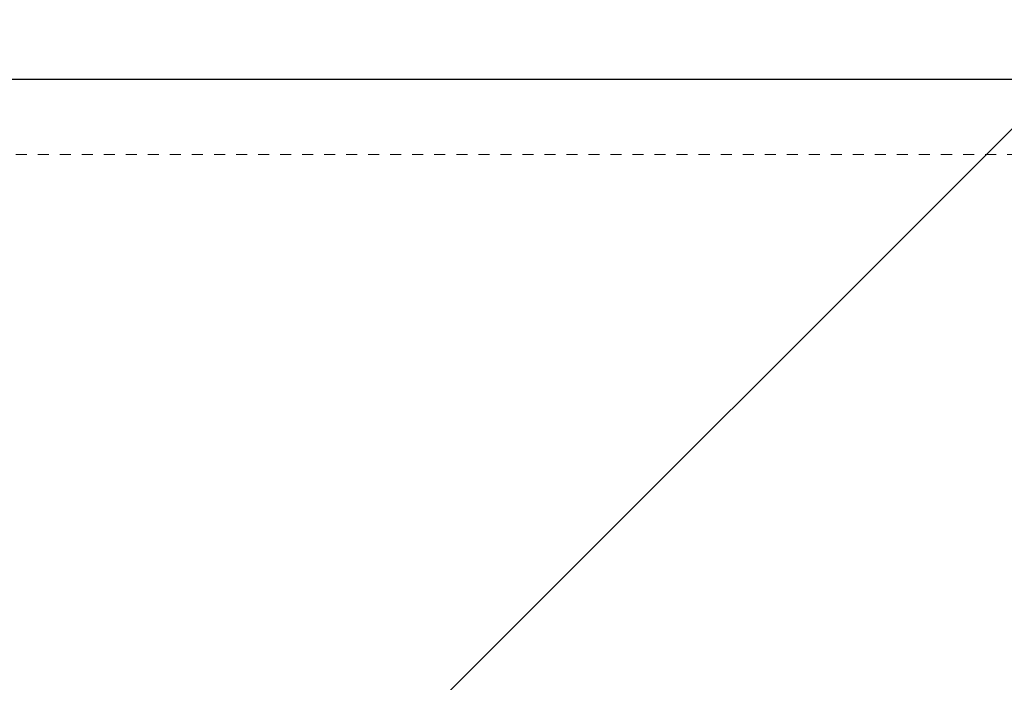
# Model space of a CAD drawing. Header units: inches. Extents: x 704 to 259546, y -107711 to 151004.
# Tile 146 of 256: x 127231.99 to 127240.93, y 21594.35 to 21600.37. Entities that reach past the tile are written whole.
import ezdxf

# ---------------------------------------------------------------- set-up
doc = ezdxf.new("R2010")
doc.units = ezdxf.units.IN
doc.header["$MEASUREMENT"] = 0
doc.linetypes.add('11aa1PB-bd$0$11aa1PB-af$0$TRATTEGGIATA', pattern=[0.75, 0.5, -0.25])
for name, color, linetype, lineweight in [('EQUIPMENT', 3, 'Continuous', 25), ('FLOOR RAISE', 4, 'Continuous', 5), ('PP-Waste Pipe', 3, 'Continuous', 25)]:
    doc.layers.add(name, color=color, linetype=linetype, lineweight=lineweight)
doc.layers.add('FAINTEQUIP', color=7, linetype='Continuous', lineweight=0, true_color=0x4a4747)
doc.layers.add('PP BALL VALVE', color=7, linetype='Continuous')

# ---------------------------------------------------------------- blocks, each defined once
blk = doc.blocks.new('bikanervala')
at = {"layer": 'EQUIPMENT', "color": 8}
blk.add_lwpolyline([(1690209.11, 615530.14), (1690209.11, 616236.83), (1691731.82, 616236.83), (1691731.82, 615530.14)], close=True, dxfattribs=at)
blk = doc.blocks.new('GF')
at = {"layer": 'EQUIPMENT', "color": 8, "xscale": 0.03935404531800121, "yscale": 0.03935404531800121, "zscale": 0.03935404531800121}
blk.add_blockref('bikanervala', (60698.8789, -2623.777), dxfattribs=at)
blk = doc.blocks.new('GREASE TRAP')
at = {"layer": 'FAINTEQUIP', "color": 4, "linetype": '11aa1PB-bd$0$11aa1PB-af$0$TRATTEGGIATA'}
blk.add_lwpolyline([(0, -404), (0, 0), (337, 0), (337, -404), (0, -404)], dxfattribs=at)

msp = doc.modelspace()

# ---------------------------------------------------------------- hatches: boundary and pattern name
at = {"layer": 'FLOOR RAISE'}
h = msp.add_hatch(dxfattribs=at)
h.set_pattern_fill('ANSI31', color=256, scale=80)
h.set_pattern_definition([(45, (523.127, -4e-12), (-7.0710678, 7.0710678), [])])
h.paths.add_polyline_path([(127146.0779, 21310.2628), (127146.0779, 21170.1351), (127155.0779, 21170.1351), (127155.0779, 21164.8851), (127352.2064, 21164.8851), (127352.2064, 21627.6351), (127338.0779, 21627.6351), (127338.0779, 21618.6351), (127323.0779, 21618.6351), (127323.0779, 21627.6353), (127212.0779, 21627.6351), (127212.0779, 21618.6351), (127197.0779, 21618.6351), (127197.0779, 21623.9072), (127149.0779, 21576.6351), (127155.0779, 21576.6351), (127155.0779, 21561.6351), (127146.0779, 21561.6351), (127146.0779, 21480.1351), (127149.0779, 21480.1351), (127155.0779, 21480.1351), (127155.0779, 21465.1351), (127146.0779, 21465.1351), (127146.0779, 21325.1351), (127155.0779, 21325.1351), (127155.1464, 21310.2628)])

# ---------------------------------------------------------------- linework, layer by layer
at = {"layer": 'PP BALL VALVE', "lineweight": 53}
msp.add_circle((130061.4819, 21646.6461), 129357.5882, dxfattribs=at)

# ---------------------------------------------------------------- block references
at = {"lineweight": 53}
msp.add_blockref('GF', (0, 0), dxfattribs=at)
at = {"layer": 'PP-Waste Pipe', "ltscale": 0.25, "xscale": -0.03560830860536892, "yscale": 0.03560830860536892, "zscale": 0.03560830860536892, "rotation": 90.00000000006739}
msp.add_blockref('GREASE TRAP', (127229.3525, 21611.1446), dxfattribs=at)

doc.saveas('drawing.dxf')
